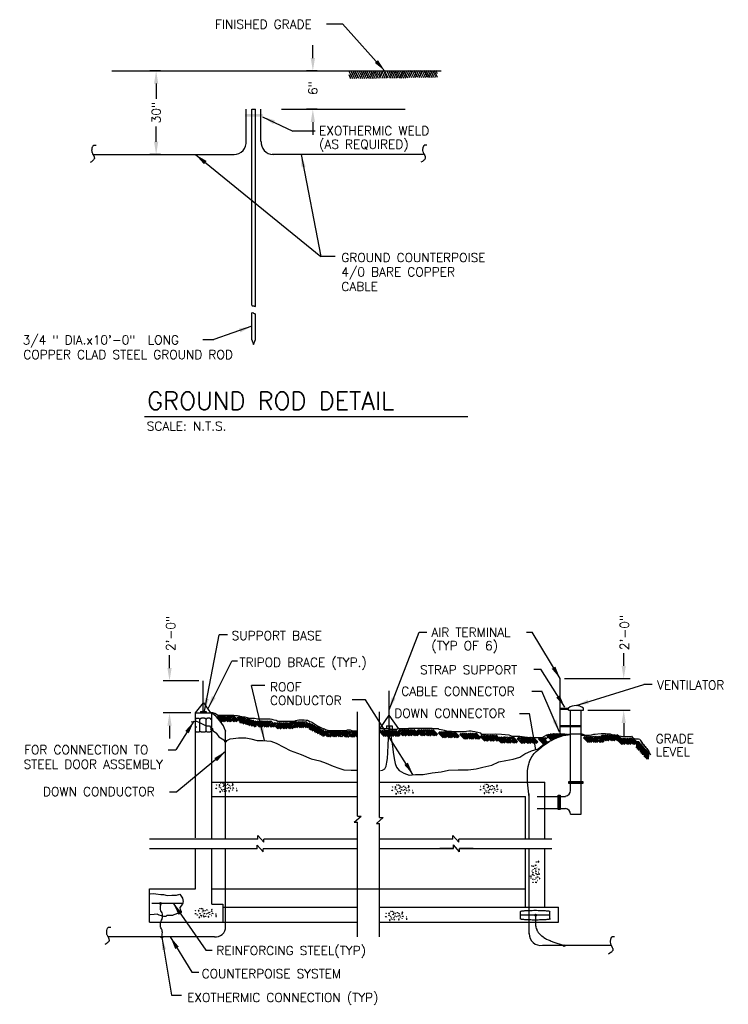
# Model space of a CAD drawing. Extents: x -3.6 to 31.4, y 2 to 25.9.
# Tile 2 of 4: x -2.8 to 7.2, y 10.9 to 24.7. Entities that reach past the tile are written whole.
import ezdxf
from ezdxf.enums import TextEntityAlignment as Align

# ---------------------------------------------------------------- set-up
doc = ezdxf.new("R2010")
doc.units = 0
doc.header["$MEASUREMENT"] = 0
doc.header["$PDSIZE"] = 1
doc.layers.get('Defpoints').update_dxf_attribs({"linetype": 'CONTINUOUS'})
for name, color, linetype in [('1', 7, 'CONTINUOUS'), ('2', 7, 'CONTINUOUS'), ('COM-DIMS', 2, 'CONTINUOUS'), ('COM-HATCH', 2, 'CONTINUOUS'), ('TITLE', 2, 'CONTINUOUS')]:
    doc.layers.add(name, color=color, linetype=linetype)
doc.styles.add('SIMPLEX', font='SIMPLEX.shx')
doc.styles.get("Standard").update_dxf_attribs({"font": 'simplex.shx'})
doc.dimstyles.new('DIM', dxfattribs={"dimtxt": 0.125, "dimasz": 0.18, "dimexe": 0.09, "dimexo": 0.0625, "dimgap": 0.05, "dimtad": 0, "dimdec": 0, "dimzin": 0, "dimdsep": 46, "dimlunit": 4, "dimtxsty": 'SIMPLEX', "dimcen": 0.09, "dimadec": 0, "dimazin": 0, "dimtfac": 1, "dimtdec": 0, "dimtofl": 0, "dimtmove": 2, "dimatfit": 3, "dimfxl": 0, "dimfrac": 1, "dimtolj": 1, "dimtzin": 1, "dimarcsym": 0})

# ---------------------------------------------------------------- blocks, each defined once
blk = doc.blocks.new('REBAR')
at = {"layer": '1', "color": 7, "linetype": 'Continuous'}
for radius in [0.000498, 0.000415, 0.000346, 0.000288, 0.00024, 0.0002, 0.000167, 0.000139]:
    blk.add_circle((0.0001, 0.00014), radius, dxfattribs=at)
blk = doc.blocks.new('EARTH')
at = {"layer": '1', "color": 7, "linetype": 'Continuous'}
for p, q in [((-0.0765, -0.0118), (-0.0647, 0)), ((-0.071, -0.0174), (-0.0536, 0)), ((-0.0323, -0.0119), (-0.0442, 0)), ((-0.0268, -0.0063), (-0.0331, 0)), ((-0.0323, -0.0119), (-0.0205, 0)), ((-0.0323, -0.0119), (-0.0205, 0)), ((-0.0268, -0.0174), (-0.0094, 0)), ((-0.0213, -0.0008), (-0.0221, 0)), ((0.0119, -0.0119), (0, 0)), ((0.0174, -0.0063), (0.011, 0)), ((0.0119, -0.0119), (0.0237, 0)), ((0.0119, -0.0119), (0.0237, 0)), ((0.0174, -0.0174), (0.0348, 0)), ((0.0229, -0.0008), (0.0221, 0)), ((0.0561, -0.0119), (0.0442, 0)), ((-0.0544, -0.0339), (-0.0765, -0.0118)), ((-0.0655, -0.0229), (-0.0434, -0.0008)), ((-0.06, -0.0284), (-0.0379, -0.0063)), ((-0.0544, -0.0339), (-0.0323, -0.0118)), ((-0.0417, -0.0467), (-0.0544, -0.0339)), ((-0.0306, -0.0467), (-0.0489, -0.0284)), ((-0.0213, -0.045), (-0.0434, -0.0229)), ((-0.0158, -0.0395), (-0.0379, -0.0174)), ((-0.0102, -0.0339), (-0.0323, -0.0118)), ((-0.023, -0.0467), (-0.0102, -0.0339)), ((-0.0213, -0.0229), (0.0008, -0.0008)), ((-0.0158, -0.0284), (0.0063, -0.0063)), ((-0.0102, -0.0339), (0.0119, -0.0119)), ((0.0025, -0.0467), (-0.0102, -0.0339)), ((0.0136, -0.0467), (-0.0047, -0.0284)), ((0.0229, -0.045), (0.0008, -0.0229)), ((0.0284, -0.0395), (0.0063, -0.0174)), ((0.0467, -0.0467), (0.0119, -0.0119)), ((0.0212, -0.0467), (0.034, -0.034)), ((0.0229, -0.0229), (0.045, -0.0008)), ((0.0284, -0.0284), (0.0505, -0.0063)), ((0.0339, -0.0339), (0.056, -0.0119)), ((0.0578, -0.0467), (0.0395, -0.0284)), ((0.0671, -0.045), (0.045, -0.0229)), ((0.0726, -0.0395), (0.0505, -0.0174)), ((0.0781, -0.034), (0.056, -0.0119)), ((0.0654, -0.0467), (0.0781, -0.034))]:
    blk.add_line(p, q, dxfattribs=at)
blk = doc.blocks.new('CONC')
at = {"layer": '2', "color": 7, "linetype": 'Continuous'}
blk.add_line((-0.0007, 0.00176), (-0.00046, 0.00197), dxfattribs=at)
for points in [[(-0.00516, 0.00165), (-0.00536, 0.00123), (-0.00494, 0.00119), (-0.00526, 0.00165)], [(-0.00344, 0.00228), (-0.00365, 0.00264), (-0.00319, 0.00264), (-0.00344, 0.00221)], [(-0.00256, 0.00169), (-0.00277, 0.00127), (-0.00234, 0.00123), (-0.00267, 0.00169)], [(-0.00046, 0.002), (-0.00039, 0.00169), (-0.0007, 0.00169)], [(0.00067, 0.00032), (0.00088, 0.0004), (0.00098, 0.00018), (0.00067, 0.00028)], [(0.00231, 0.00221), (0.0021, 0.00179), (0.00253, 0.00175), (0.00221, 0.00221)], [(-0.00691, -0.00067), (-0.00711, -0.00031), (-0.00666, -0.00031), (-0.00691, -0.00074)], [(-0.00474, -0.00214), (-0.00495, -0.00255), (-0.00452, -0.00259), (-0.00484, -0.00214)], [(-0.00403, -0.00129), (-0.00382, -0.00116), (-0.00365, -0.00129), (-0.00414, -0.00136)], [(-0.00267, -0.00129), (-0.00246, -0.00094), (-0.00234, -0.00119), (-0.00267, -0.00129)], [(-0.00228, -0.00234), (-0.00249, -0.00199), (-0.00203, -0.00199), (-0.00228, -0.00242)], [(-0.00204, -0.0004), (-0.00183, -0.00004), (-0.00172, -0.00029), (-0.00204, -0.0004)], [(-0.00018, -0.00021), (-0.00003, -0.00003), (0.00015, -0.00021), (-0.00014, -0.00024)], [(0.00039, -0.00178), (0.00018, -0.0022), (0.0006, -0.00224), (0.00028, -0.00178)], [(0.00266, -0.00049), (0.00245, -0.00014), (0.00291, -0.00014), (0.00266, -0.00056)], [(0.0047, -0.00147), (0.00449, -0.00189), (0.00492, -0.00193), (0.00459, -0.00147)]]:
    blk.add_lwpolyline(points, dxfattribs=at)
for centre in [(-0.00687, 0.00134), (-0.00522, 0.00029), (-0.00445, 0.00245), (-0.00298, 0.00063), (-0.00267, 0.00217), (-0.00151, 0.00127), (0.00042, 0.00122), (0.00214, 0.00098), (-0.00585, -0.00112), (-0.00442, -0.00035), (-0.00344, -0.00196), (-0.00119, -0.00186), (-0.00087, -0.00042), (0.00113, -0.00066), (0.00218, -0.0014), (0.00456, -0.00059)]:
    blk.add_circle(centre, 0.0000677, dxfattribs=at)
blk = doc.blocks.new('LNBRK')
at = {"layer": '1', "color": 7, "linetype": 'Continuous'}
for p, q in [((-0.012, 0.041), (-0.012, 0.195)), ((-0.048, -0.027), (0.029, 0.041)), ((-0.012, 0.041), (0.029, 0.041)), ((-0.048, -0.027), (-0.012, -0.027)), ((-0.012, -0.181), (-0.012, -0.027))]:
    blk.add_line(p, q, dxfattribs=at)
blk = doc.blocks.new('GRADE1')
at = {"layer": '1', "color": 7, "linetype": 'Continuous'}
for p, q in [((0.092, 0.03), (-0.014, 0.259)), ((0.152, 0.159), (0.001, 0.484)), ((0.079, 0), (0.303, 0.484)), ((0.217, 0.299), (0.133, 0.484)), ((0.223, 0), (0.438, 0.461)), ((0.361, 0), (0.507, 0.314)), ((0.653, 0), (0.427, 0.484)), ((0.498, 0), (0.574, 0.167)), ((0.785, 0.014), (0.567, 0.484)), ((0.854, 0.164), (0.707, 0.484)), ((0.779, 0), (1.003, 0.484)), ((0.917, 0.305), (0.836, 0.484)), ((0.912, 0), (1.126, 0.46)), ((1.05, 0), (1.195, 0.314)), ((1.342, 0), (1.115, 0.484)), ((1.192, 0), (1.265, 0.162)), ((1.452, 0.015), (1.234, 0.484)), ((1.516, 0.155), (1.365, 0.484)), ((1.444, 0), (1.668, 0.485)), ((1.584, 0.3), (1.5, 0.484)), ((1.564, 0), (1.781, 0.469)), ((1.696, 0), (1.847, 0.329)), ((2, 0), (1.776, 0.484)), ((1.824, 0), (1.911, 0.191)), ((2, 0.259), (1.896, 0.484))]:
    blk.add_line(p, q, dxfattribs=at)
blk = doc.blocks.new('*D30')
at = {"layer": 'COM-DIMS', "color": 0, "lineweight": -2}
for p, q in [((-0.784, 23.991), (-0.933, 23.991)), ((-0.843, 23.811), (-0.843, 23.596)), ((-0.843, 22.995), (-0.843, 23.21)), ((-0.784, 22.815), (-0.933, 22.815))]:
    blk.add_line(p, q, dxfattribs=at)
at = {"layer": 'COM-DIMS', "color": 0}
for points in [[(-0.873, 23.811), (-0.813, 23.811), (-0.843, 23.991)], [(-0.873, 22.995), (-0.813, 22.995), (-0.843, 22.815)]]:
    blk.add_solid(points, dxfattribs=at)
at = {"layer": 'Defpoints', "color": 0}
for p in [(-0.843, 23.991), (-0.722, 23.991, 0.01), (-0.722, 22.815, 0.01)]:
    blk.add_point(p, dxfattribs=at)
at = {"layer": 'COM-DIMS', "color": 0, "insert": (-0.843, 23.403), "char_height": 0.125, "attachment_point": 5, "rotation": 90, "style": 'SIMPLEX'}
blk.add_mtext('\\A1;30"', dxfattribs=at)
blk = doc.blocks.new('*D31')
at = {"layer": 'COM-DIMS', "color": 0, "lineweight": -2}
for p, q in [((1.36, 24.171), (1.36, 24.351)), ((1.419, 23.991), (1.27, 23.991)), ((1.419, 23.451), (1.27, 23.451)), ((1.36, 23.271), (1.36, 23.091))]:
    blk.add_line(p, q, dxfattribs=at)
at = {"layer": 'COM-DIMS', "color": 0}
for points in [[(1.33, 24.171), (1.39, 24.171), (1.36, 23.991)], [(1.33, 23.271), (1.39, 23.271), (1.36, 23.451)]]:
    blk.add_solid(points, dxfattribs=at)
at = {"layer": 'Defpoints', "color": 0}
for p in [(1.36, 23.991), (1.482, 23.991, 0.01), (1.482, 23.451, 0.01)]:
    blk.add_point(p, dxfattribs=at)
at = {"layer": 'COM-DIMS', "color": 0, "insert": (1.36, 23.748), "char_height": 0.125, "attachment_point": 5, "rotation": 90, "style": 'SIMPLEX'}
blk.add_mtext('\\A1;6"', dxfattribs=at)
blk = doc.blocks.new('*D32')
at = {"layer": 'COM-DIMS', "color": 0, "lineweight": -2}
for p, q in [((-0.655, 15.6), (-0.655, 15.78)), ((-0.242, 15.42), (-0.745, 15.42)), ((-0.355, 14.97), (-0.745, 14.97)), ((-0.655, 14.79), (-0.655, 14.61))]:
    blk.add_line(p, q, dxfattribs=at)
at = {"layer": 'COM-DIMS', "color": 0}
for points in [[(-0.685, 15.6), (-0.625, 15.6), (-0.655, 15.42)], [(-0.685, 14.79), (-0.625, 14.79), (-0.655, 14.97)]]:
    blk.add_solid(points, dxfattribs=at)
at = {"layer": 'Defpoints', "color": 0}
for p in [(-0.655, 15.42), (-0.18, 15.42, 0.01), (-0.292, 14.97, 0.01)]:
    blk.add_point(p, dxfattribs=at)
at = {"layer": 'COM-DIMS', "color": 0, "insert": (-0.639, 16.086), "char_height": 0.125, "attachment_point": 5, "rotation": 90, "style": 'SIMPLEX'}
blk.add_mtext('\\A1;2\'-0"', dxfattribs=at)
blk = doc.blocks.new('*D33')
at = {"layer": 'COM-DIMS', "color": 0, "lineweight": -2}
for p, q in [((5.731, 15.631), (5.731, 15.811)), ((4.9, 15.451), (5.821, 15.451)), ((5.227, 15.007), (5.821, 15.007)), ((5.731, 14.827), (5.731, 14.647))]:
    blk.add_line(p, q, dxfattribs=at)
at = {"layer": 'COM-DIMS', "color": 0}
for points in [[(5.701, 15.631), (5.761, 15.631), (5.731, 15.451)], [(5.701, 14.827), (5.761, 14.827), (5.731, 15.007)]]:
    blk.add_solid(points, dxfattribs=at)
at = {"layer": 'Defpoints', "color": 0}
for p in [(4.838, 15.451, 0.01), (5.731, 15.451), (5.164, 15.007, 0.01)]:
    blk.add_point(p, dxfattribs=at)
at = {"layer": 'COM-DIMS', "color": 0, "insert": (5.741, 16.098), "char_height": 0.125, "attachment_point": 5, "rotation": 90, "style": 'SIMPLEX'}
blk.add_mtext('\\A1;2\'-0"', dxfattribs=at)

msp = doc.modelspace()

# ---------------------------------------------------------------- linework, layer by layer
at = {"layer": '1', "color": 7, "linetype": 'Continuous'}
for p, q in [((-1.464, 23.991, 0.01), (3.163, 23.991, 0.01)), ((0.423, 23, 0.01), (0.423, 23.451, 0.01)), ((0.501, 23.451, 0.01), (0.553, 23.451, 0.01)), ((0.501, 20.697, 0.01), (0.501, 23.451, 0.01)), ((0.553, 20.68, 0.01), (0.553, 23.451, 0.01)), ((0.631, 22.998, 0.01), (0.631, 23.451, 0.01)), ((0.921, 23.451, 0.01), (2.657, 23.451, 0.01)), ((-1.732, 22.815, 0.01), (0.251, 22.815, 0.01)), ((2.911, 22.815, 0.01), (0.788, 22.815, 0.01)), ((0.501, 20.213, 0.01), (0.501, 20.591, 0.01)), ((0.553, 20.215, 0.01), (0.553, 20.573, 0.01)), ((0.501, 20.213, 0.01), (0.525, 20.144, 0.01)), ((0.525, 20.144, 0.01), (0.553, 20.215, 0.01)), ((-0.18, 14.993, 0.01), (-0.18, 15.42, 0.01)), ((4.838, 14.685, 0.01), (4.838, 15.451, 0.01)), ((2.435, 14.789, 0.01), (2.435, 15.28, 0.01)), ((-0.292, 14.97, 0.01), (-0.179, 15.112, 0.01)), ((-0.179, 15.112, 0.01), (-0.077, 14.972, 0.01)), ((-0.292, 13.214, 0.01), (-0.292, 14.97, 0.01)), ((-0.292, 14.97, 0.01), (-0.062, 14.97, 0.01)), ((-0.218, 14.989, 0.01), (-0.218, 14.97, 0.01)), ((-0.218, 14.989, 0.01), (-0.14, 14.989, 0.01)), ((-0.14, 14.989, 0.01), (-0.14, 14.97, 0.01)), ((-0.062, 13.195, 0.01), (-0.062, 14.97, 0.01)), ((1.988, 13.522, 0.01), (1.988, 14.987, 0.01)), ((2.299, 13.503, 0.01), (2.299, 14.987, 0.01)), ((4.839, 15.036, 0.01), (4.955, 15.036, 0.01)), ((4.839, 15.022, 0.01), (4.955, 15.022, 0.01)), ((4.955, 15.007, 0.01), (4.955, 15.039, 0.01)), ((4.955, 15.007, 0.01), (5.164, 15.007, 0.01)), ((4.983, 13.873, 0.01), (4.983, 15.006, 0.01)), ((5.132, 13.545, 0.01), (5.132, 15.006, 0.01)), ((5.164, 15.007, 0.01), (5.164, 15.037, 0.01)), ((-0.228, 14.716, 0.01), (-0.228, 14.88, 0.01)), ((-0.14, 14.716, 0.01), (-0.14, 14.88, 0.01)), ((2.3, 14.745, 0.01), (2.435, 14.937, 0.01)), ((2.568, 14.744, 0.01), (2.435, 14.937, 0.01)), ((-0.295, 14.772, 0.01), (-0.27, 14.772, 0.01)), ((0.133, 13.201, 0.01), (0.133, 14.719, 0.01)), ((2.397, 14.789, 0.023), (2.397, 14.748, 0.023)), ((2.397, 14.789, 0.023), (2.477, 14.789, 0.023)), ((2.477, 14.789, 0.023), (2.477, 14.743, 0.023)), ((4.839, 14.795, 0.01), (5.133, 14.795, 0.01)), ((4.839, 14.781, 0.01), (5.133, 14.781, 0.01)), ((-0.062, 13.998, 0.01), (1.979, 13.998, 0.01)), ((2.306, 13.998, 0.01), (4.623, 13.998, 0.01)), ((4.403, 13.786, 0.01), (4.377, 13.998, 0.01)), ((4.623, 13.198, 0.01), (4.623, 13.998, 0.01)), ((5.158, 13.992, 0.01), (4.959, 13.992, 0.01)), ((-0.062, 13.797, 0.01), (1.986, 13.797, 0.01)), ((2.304, 13.797, 0.01), (4.35, 13.797, 0.01)), ((4.35, 13.198, 0.01), (4.35, 13.797, 0.01)), ((4.402, 13.198, 0.01), (4.402, 13.833, 0.01)), ((4.513, 13.797, 0.01), (4.911, 13.797, 0.01)), ((4.822, 13.614, 0.01), (4.822, 13.812, 0.01)), ((4.513, 13.628, 0.01), (4.913, 13.628, 0.01)), ((1.988, 11.822, 0.01), (1.988, 13.436, 0.01)), ((4.983, 13.545, 0.01), (5.132, 13.545, 0.01)), ((2.299, 11.822, 0.01), (2.299, 13.418, 0.01)), ((-0.935, 13.199, 0.01), (0.586, 13.199, 0.01)), ((0.669, 13.199, 0.01), (1.986, 13.199, 0.01)), ((2.297, 13.199, 0.01), (3.327, 13.199, 0.01)), ((3.414, 13.199, 0.01), (4.722, 13.199, 0.01)), ((-0.935, 13.063, 0.01), (0.576, 13.063, 0.01)), ((-0.292, 12.499, 0.01), (-0.292, 13.065, 0.01)), ((-0.062, 12.285, 0.01), (-0.062, 13.058, 0.01)), ((0.133, 11.941, 0.01), (0.133, 13.065, 0.01)), ((0.662, 13.063, 0.01), (1.979, 13.063, 0.01)), ((2.297, 13.063, 0.01), (3.339, 13.063, 0.01)), ((3.423, 13.063, 0.01), (4.722, 13.063, 0.01)), ((4.35, 12.241, 0.01), (4.35, 13.063, 0.01)), ((4.402, 11.862, 0.01), (4.402, 13.063, 0.01)), ((4.623, 12.24, 0.01), (4.623, 13.063, 0.01)), ((-0.935, 12.499, 0.01), (-0.292, 12.499, 0.01)), ((-0.935, 12.032, 0.01), (-0.935, 12.499, 0.01)), ((-0.062, 12.499, 0.01), (4.35, 12.499, 0.01)), ((-0.902, 12.296, 0.01), (-0.483, 12.296, 0.01)), ((-0.062, 12.285, 0.01), (0.093, 12.285, 0.01)), ((0.093, 12.285, 0.01), (0.093, 12.024, 0.01)), ((0.093, 12.24, 0.01), (1.992, 12.24, 0.01)), ((2.297, 12.24, 0.01), (4.813, 12.24, 0.01)), ((4.278, 12.074, 0.01), (4.278, 12.177, 0.01)), ((4.693, 12.074, 0.01), (4.693, 12.178, 0.01)), ((4.813, 12.032, 0.01), (4.813, 12.24, 0.01)), ((4.276, 12.131, 0.01), (4.695, 12.131, 0.01)), ((-0.935, 12.032, 0.01), (1.979, 12.032, 0.01)), ((2.297, 12.032, 0.01), (4.813, 12.032, 0.01)), ((-0.023, 11.823, 0.01), (-1.517, 11.823, 0.01)), ((5.552, 11.702, 0.01), (4.587, 11.702, 0.01))]:
    msp.add_line(p, q, dxfattribs=at)
for points, elevation in [([(-1.688, 22.941), (-1.721, 22.941), (-1.725, 22.94), (-1.728, 22.939), (-1.733, 22.935), (-1.735, 22.932), (-1.739, 22.925), (-1.742, 22.917), (-1.747, 22.902), (-1.748, 22.897), (-1.749, 22.885), (-1.75, 22.873), (-1.749, 22.865), (-1.747, 22.85), (-1.744, 22.842), (-1.737, 22.826), (-1.72, 22.795), (-1.716, 22.784), (-1.714, 22.779), (-1.712, 22.767), (-1.711, 22.761), (-1.713, 22.756), (-1.714, 22.753), (-1.718, 22.748), (-1.725, 22.738), (-1.734, 22.729), (-1.74, 22.724), (-1.753, 22.714), (-1.772, 22.701)], 0.01), ([(2.965, 22.946), (2.932, 22.946), (2.927, 22.945), (2.924, 22.944), (2.919, 22.939), (2.917, 22.936), (2.914, 22.929), (2.911, 22.922), (2.906, 22.907), (2.905, 22.901), (2.903, 22.889), (2.903, 22.878), (2.904, 22.87), (2.906, 22.855), (2.909, 22.847), (2.916, 22.831), (2.933, 22.8), (2.937, 22.789), (2.939, 22.784), (2.941, 22.772), (2.941, 22.766), (2.94, 22.76), (2.939, 22.758), (2.935, 22.752), (2.928, 22.742), (2.919, 22.734), (2.913, 22.728), (2.9, 22.719), (2.88, 22.706)], 0.01), ([(0.501, 20.697), (0.506, 20.69), (0.507, 20.69), (0.507, 20.689), (0.507, 20.689), (0.508, 20.689), (0.509, 20.688), (0.51, 20.688), (0.51, 20.688), (0.511, 20.688), (0.511, 20.688), (0.513, 20.688), (0.514, 20.688), (0.516, 20.688), (0.518, 20.688), (0.52, 20.689), (0.522, 20.689), (0.524, 20.689), (0.525, 20.689), (0.535, 20.688), (0.536, 20.688), (0.536, 20.688), (0.537, 20.687), (0.537, 20.686), (0.538, 20.685), (0.539, 20.685), (0.539, 20.684), (0.539, 20.684), (0.54, 20.684), (0.553, 20.68)], 0.01), ([(0.501, 20.591), (0.514, 20.597), (0.515, 20.597), (0.517, 20.597), (0.523, 20.591), (0.527, 20.586), (0.533, 20.583), (0.542, 20.581), (0.548, 20.579), (0.55, 20.577), (0.552, 20.573)], 0.01), ([(-0.068, 14.974), (-0.049, 14.974), (-0.019, 14.964), (0.005, 14.954), (0.02, 14.944), (0.039, 14.939), (0.059, 14.939), (0.078, 14.939), (0.098, 14.939), (0.118, 14.939), (0.137, 14.939), (0.137, 14.939), (0.157, 14.939), (0.181, 14.939), (0.201, 14.939), (0.22, 14.939), (0.25, 14.939), (0.279, 14.934), (0.299, 14.934), (0.323, 14.93), (0.333, 14.925), (0.362, 14.92), (0.382, 14.915), (0.406, 14.915), (0.436, 14.905), (0.455, 14.9), (0.455, 14.9), (0.475, 14.895), (0.494, 14.895), (0.514, 14.895), (0.538, 14.895), (0.563, 14.89), (0.582, 14.886), (0.592, 14.886), (0.612, 14.886), (0.631, 14.886), (0.651, 14.886), (0.671, 14.886), (0.671, 14.886), (0.69, 14.886), (0.71, 14.886), (0.739, 14.886), (0.759, 14.886), (0.783, 14.881), (0.812, 14.871), (0.842, 14.866), (0.866, 14.856), (0.876, 14.856), (0.896, 14.856), (0.915, 14.856), (0.945, 14.856), (0.969, 14.856), (0.994, 14.856), (1.013, 14.856), (1.033, 14.856), (1.038, 14.856), (1.057, 14.856), (1.082, 14.856), (1.101, 14.856), (1.121, 14.861), (1.14, 14.866), (1.165, 14.871), (1.175, 14.871), (1.199, 14.871), (1.219, 14.871), (1.238, 14.871), (1.268, 14.866), (1.287, 14.866), (1.292, 14.861), (1.317, 14.851), (1.336, 14.846), (1.356, 14.837), (1.37, 14.827), (1.385, 14.817), (1.395, 14.807), (1.424, 14.788), (1.444, 14.778), (1.463, 14.768), (1.483, 14.758), (1.503, 14.753), (1.522, 14.744), (1.537, 14.739), (1.571, 14.729), (1.591, 14.724), (1.61, 14.724), (1.63, 14.724), (1.649, 14.724), (1.669, 14.724), (1.689, 14.724), (1.708, 14.724), (1.728, 14.724), (1.747, 14.724), (1.767, 14.724), (1.786, 14.724), (1.786, 14.724), (1.806, 14.724), (1.83, 14.724), (1.845, 14.734), (1.865, 14.734), (1.884, 14.734), (1.909, 14.724), (1.928, 14.719), (1.948, 14.719), (1.967, 14.719), (1.987, 14.719)], -0.003), ([(-0.349, 14.845), (-0.295, 14.855), (-0.288, 14.855), (-0.276, 14.853), (-0.234, 14.833), (-0.17, 14.803), (-0.134, 14.787), (-0.134, 14.787), (-0.095, 14.789), (-0.078, 14.77), (-0.047, 14.724), (-0.041, 14.718), (0.005, 14.685), (0.007, 14.679), (0.037, 14.633), (0.107, 14.591), (0.134, 14.572)], 0.01), ([(3.729, 14.67), (3.72, 14.685), (3.7, 14.69), (3.68, 14.695), (3.656, 14.699), (3.636, 14.704), (3.607, 14.709), (3.587, 14.714), (3.573, 14.714), (3.553, 14.714), (3.519, 14.709), (3.49, 14.704), (3.47, 14.704), (3.446, 14.704), (3.426, 14.704), (3.406, 14.704), (3.387, 14.704), (3.367, 14.704), (3.348, 14.704), (3.328, 14.704), (3.308, 14.704), (3.308, 14.709), (3.289, 14.709), (3.264, 14.709), (3.245, 14.714), (3.211, 14.724), (3.186, 14.729), (3.162, 14.734), (3.137, 14.739), (3.127, 14.744), (3.098, 14.744), (3.078, 14.744), (3.059, 14.748), (3.039, 14.753), (3.02, 14.753), (3, 14.753), (2.981, 14.753), (2.961, 14.753), (2.941, 14.753), (2.937, 14.753), (2.917, 14.753), (2.892, 14.753), (2.858, 14.753), (2.839, 14.753), (2.809, 14.753), (2.78, 14.753), (2.751, 14.753), (2.726, 14.753), (2.707, 14.753), (2.702, 14.748), (2.677, 14.748), (2.648, 14.748), (2.623, 14.748), (2.604, 14.748), (2.579, 14.748), (2.56, 14.748), (2.555, 14.748), (2.54, 14.739), (2.516, 14.739), (2.491, 14.739), (2.472, 14.739), (2.452, 14.739), (2.452, 14.739), (2.428, 14.744), (2.403, 14.744), (2.383, 14.748), (2.364, 14.748), (2.344, 14.748), (2.325, 14.748), (2.305, 14.744), (2.3, 14.739)], -0.003), ([(3.725, 14.673), (3.79, 14.673), (3.928, 14.676), (4.012, 14.669), (4.116, 14.663), (4.162, 14.643), (4.272, 14.643), (4.408, 14.624), (4.583, 14.624), (4.648, 14.663), (4.759, 14.682), (4.902, 14.676), (4.976, 14.668)], 0.01), ([(4.577, 14.495), (4.679, 14.562), (4.713, 14.583), (4.736, 14.596), (4.783, 14.621), (4.811, 14.634), (4.825, 14.639), (4.847, 14.646), (4.869, 14.652), (4.88, 14.653), (4.985, 14.666)], 0.01), ([(5.133, 14.656), (5.164, 14.655), (5.185, 14.655), (5.226, 14.656), (5.243, 14.658), (5.278, 14.663), (5.31, 14.669), (5.33, 14.672), (5.369, 14.676), (5.415, 14.679), (5.438, 14.68), (5.473, 14.68), (5.507, 14.678), (5.525, 14.676), (5.538, 14.674), (5.566, 14.668), (5.621, 14.656), (5.648, 14.65), (5.667, 14.646), (5.692, 14.641), (5.704, 14.639), (5.723, 14.637), (5.732, 14.637), (5.83, 14.637)], 0.01), ([(4.377, 13.998), (4.377, 14.115), (4.378, 14.145), (4.379, 14.16), (4.382, 14.182), (4.387, 14.216), (4.396, 14.25), (4.401, 14.267), (4.413, 14.299), (4.42, 14.315), (4.431, 14.338), (4.443, 14.358), (4.449, 14.367), (4.458, 14.381), (4.474, 14.401), (4.491, 14.419), (4.501, 14.427), (4.578, 14.495)], 0.01), ([(-0.928, 12.426), (-0.885, 12.434), (-0.846, 12.43), (-0.777, 12.417), (-0.738, 12.417), (-0.686, 12.404), (-0.621, 12.408), (-0.556, 12.408), (-0.509, 12.421), (-0.474, 12.369), (-0.465, 12.322), (-0.47, 12.313), (-0.47, 12.296), (-0.491, 12.261), (-0.509, 12.235), (-0.504, 12.209), (-0.5, 12.205), (-0.5, 12.196), (-0.491, 12.183), (-0.491, 12.17), (-0.504, 12.162), (-0.53, 12.157), (-0.595, 12.131), (-0.613, 12.123), (-0.656, 12.123), (-0.682, 12.123), (-0.695, 12.123), (-0.708, 12.11), (-0.712, 12.11), (-0.734, 12.11), (-0.799, 12.127), (-0.829, 12.14), (-0.872, 12.136), (-0.928, 12.131)], 0.01), ([(-0.763, 11.828), (-0.76, 11.847), (-0.757, 11.867), (-0.753, 11.883), (-0.757, 11.9), (-0.757, 11.9), (-0.757, 11.916), (-0.77, 11.936), (-0.779, 11.952), (-0.783, 11.965), (-0.783, 11.981), (-0.783, 11.998), (-0.783, 12.014), (-0.779, 12.03), (-0.779, 12.03), (-0.77, 12.056), (-0.76, 12.073), (-0.757, 12.079), (-0.753, 12.095), (-0.753, 12.115), (-0.753, 12.128), (-0.753, 12.144), (-0.757, 12.161), (-0.766, 12.174), (-0.776, 12.187), (-0.783, 12.206), (-0.783, 12.21), (-0.783, 12.226), (-0.783, 12.242), (-0.783, 12.259), (-0.779, 12.275), (-0.779, 12.278)], -0.003), ([(4.49, 12.109), (4.49, 12.004), (4.492, 11.983), (4.494, 11.969), (4.496, 11.96), (4.501, 11.942), (4.507, 11.929), (4.511, 11.92), (4.516, 11.908), (4.52, 11.903), (4.53, 11.886), (4.538, 11.876), (4.55, 11.862), (4.556, 11.856), (4.571, 11.842), (4.579, 11.836), (4.597, 11.822), (4.609, 11.814), (4.633, 11.799), (4.645, 11.792), (4.67, 11.78), (4.695, 11.77), (4.713, 11.763), (4.747, 11.751), (4.88, 11.707)], 0.01), ([(-1.481, 11.954), (-1.513, 11.954), (-1.518, 11.953), (-1.521, 11.952), (-1.526, 11.947), (-1.528, 11.944), (-1.532, 11.938), (-1.535, 11.93), (-1.539, 11.915), (-1.54, 11.909), (-1.542, 11.898), (-1.542, 11.886), (-1.542, 11.878), (-1.539, 11.863), (-1.536, 11.855), (-1.529, 11.839), (-1.513, 11.808), (-1.508, 11.797), (-1.507, 11.792), (-1.504, 11.78), (-1.504, 11.774), (-1.505, 11.768), (-1.507, 11.766), (-1.51, 11.76), (-1.518, 11.751), (-1.526, 11.742), (-1.532, 11.737), (-1.545, 11.727), (-1.565, 11.714)], 0.01), ([(5.602, 11.823), (5.57, 11.823), (5.565, 11.822), (5.562, 11.82), (5.557, 11.816), (5.555, 11.813), (5.551, 11.806), (5.548, 11.799), (5.544, 11.784), (5.543, 11.778), (5.541, 11.766), (5.541, 11.754), (5.541, 11.747), (5.544, 11.732), (5.546, 11.724), (5.554, 11.708), (5.57, 11.676), (5.575, 11.666), (5.576, 11.66), (5.579, 11.649), (5.579, 11.643), (5.578, 11.637), (5.576, 11.634), (5.573, 11.629), (5.565, 11.619), (5.557, 11.61), (5.551, 11.605), (5.537, 11.595), (5.518, 11.582)], 0.01)]:
    msp.add_lwpolyline(points, dxfattribs=dict(at, elevation=elevation))
for points in [[(-0.228, 14.878, 0.110512), (-0.228, 14.88, 0.084086), (-0.23, 14.882, 0.057922), (-0.232, 14.885, 0.041031), (-0.236, 14.887, 0.031146), (-0.24, 14.889, 0.025464), (-0.245, 14.89, 0.022342), (-0.25, 14.891, 0.020951), (-0.256, 14.892, 0.020951), (-0.262, 14.892, 0.022342), (-0.267, 14.892, 0.025464), (-0.272, 14.891, 0.031146), (-0.277, 14.89, 0.041031), (-0.28, 14.888, 0.057922), (-0.283, 14.886, 0.084086), (-0.285, 14.884, 0.110512), (-0.286, 14.881, 0.110512)], [(-0.14, 14.878, 0.113191), (-0.14, 14.881, 0.084847), (-0.143, 14.885, 0.057573), (-0.147, 14.888, 0.040391), (-0.153, 14.891, 0.030488), (-0.159, 14.893, 0.024846), (-0.167, 14.894, 0.021761), (-0.175, 14.895, 0.02039), (-0.184, 14.896, 0.02039), (-0.192, 14.895, 0.021761), (-0.201, 14.894, 0.024846), (-0.208, 14.893, 0.030488), (-0.215, 14.891, 0.040391), (-0.221, 14.888, 0.057573), (-0.225, 14.885, 0.084847), (-0.227, 14.881, 0.113191), (-0.228, 14.878, 0.113191)], [(-0.07, 14.874, 0.078601), (-0.071, 14.878, 0.070231), (-0.073, 14.882, 0.058617), (-0.076, 14.886, 0.048146), (-0.08, 14.889, 0.040316), (-0.085, 14.892, 0.035038), (-0.091, 14.895, 0.031843), (-0.097, 14.896, 0.030344), (-0.104, 14.897, 0.030344), (-0.111, 14.897, 0.031843), (-0.117, 14.896, 0.035038), (-0.123, 14.894, 0.040316), (-0.129, 14.892, 0.048146), (-0.133, 14.889, 0.058617), (-0.136, 14.886, 0.070231), (-0.139, 14.882, 0.078601), (-0.14, 14.878, 0.078601)], [(-0.228, 14.712, -0.110512), (-0.228, 14.71, -0.084086), (-0.23, 14.707, -0.057922), (-0.232, 14.705, -0.041031), (-0.236, 14.703, -0.031146), (-0.24, 14.701, -0.025464), (-0.245, 14.7, -0.022342), (-0.25, 14.699, -0.020951), (-0.256, 14.698, -0.020951), (-0.262, 14.698, -0.022342), (-0.267, 14.698, -0.025464), (-0.272, 14.699, -0.031146), (-0.277, 14.7, -0.041031), (-0.28, 14.702, -0.057922), (-0.283, 14.704, -0.084086), (-0.285, 14.706, -0.110512), (-0.286, 14.708, -0.110512)], [(-0.14, 14.716, -0.113191), (-0.14, 14.712, -0.084847), (-0.143, 14.709, -0.057573), (-0.147, 14.706, -0.040391), (-0.153, 14.703, -0.030488), (-0.159, 14.701, -0.024846), (-0.167, 14.699, -0.021761), (-0.175, 14.698, -0.02039), (-0.184, 14.698, -0.02039), (-0.192, 14.698, -0.021761), (-0.201, 14.699, -0.024846), (-0.208, 14.701, -0.030488), (-0.215, 14.703, -0.040391), (-0.221, 14.706, -0.057573), (-0.225, 14.709, -0.084847), (-0.227, 14.712, -0.113191), (-0.228, 14.716, -0.113191)], [(-0.07, 14.72, -0.078601), (-0.071, 14.716, -0.070231), (-0.073, 14.712, -0.058617), (-0.076, 14.708, -0.048146), (-0.08, 14.704, -0.040316), (-0.085, 14.701, -0.035038), (-0.091, 14.699, -0.031843), (-0.097, 14.697, -0.030344), (-0.104, 14.697, -0.030344), (-0.111, 14.697, -0.031843), (-0.117, 14.698, -0.035038), (-0.123, 14.699, -0.040316), (-0.129, 14.702, -0.048146), (-0.133, 14.705, -0.058617), (-0.136, 14.708, -0.070231), (-0.139, 14.712, -0.078601), (-0.14, 14.716, -0.078601)], [(4.695, 12.177, 0.319454), (4.691, 12.18, 0.042242), (4.679, 12.183, 0.015546), (4.659, 12.185, 0.008505), (4.633, 12.187, 0.005706), (4.602, 12.189, 0.004376), (4.566, 12.19, 0.003713), (4.526, 12.191, 0.003432), (4.486, 12.192, 0.003432), (4.445, 12.191, 0.003713), (4.405, 12.19, 0.004376), (4.369, 12.189, 0.005706), (4.338, 12.187, 0.008505), (4.312, 12.185, 0.015546), (4.292, 12.183, 0.042242), (4.28, 12.18, 0.319454), (4.276, 12.177, 0.319454)], [(4.696, 12.075, -0.319503), (4.692, 12.072, -0.04222), (4.68, 12.069, -0.015537), (4.661, 12.067, -0.0085), (4.635, 12.064, -0.005703), (4.603, 12.063, -0.004373), (4.567, 12.061, -0.003711), (4.528, 12.06, -0.00343), (4.487, 12.06, -0.00343), (4.446, 12.06, -0.003711), (4.407, 12.061, -0.004373), (4.371, 12.063, -0.005703), (4.339, 12.064, -0.0085), (4.313, 12.067, -0.015537), (4.294, 12.069, -0.04222), (4.282, 12.072, -0.319503), (4.278, 12.075, -0.319503)]]:
    msp.add_lwpolyline(points, format="xyb", dxfattribs=at)
at = {"layer": '1'}
for points, elevation in [([(2.309, 14.162), (2.34, 14.166), (2.373, 14.186), (2.393, 14.221), (2.402, 14.28), (2.409, 14.329), (2.414, 14.414), (2.419, 14.516), (2.424, 14.615), (2.431, 14.731), (2.435, 14.789), (2.452, 14.688), (2.462, 14.613), (2.478, 14.501), (2.49, 14.416), (2.504, 14.328), (2.516, 14.257), (2.535, 14.207), (2.575, 14.162), (2.637, 14.122), (2.715, 14.097), (2.803, 14.105), (2.913, 14.105), (3.038, 14.127), (3.163, 14.141), (3.265, 14.163), (3.405, 14.171), (3.544, 14.171), (3.654, 14.185), (3.75, 14.207), (3.875, 14.236), (3.977, 14.281), (4.073, 14.303), (4.176, 14.318), (4.271, 14.347), (4.341, 14.396), (4.435, 14.438), (4.528, 14.467), (4.611, 14.535), (4.68, 14.57), (4.802, 14.624), (4.924, 14.668), (4.983, 14.677), (5.065, 14.677), (5.14, 14.677), (5.179, 14.663), (5.223, 14.653)], -0.003), ([(0.134, 14.572), (0.153, 14.582), (0.197, 14.604), (0.241, 14.611), (0.314, 14.619), (0.417, 14.619), (0.49, 14.604), (0.579, 14.582), (0.659, 14.582), (0.769, 14.575), (0.843, 14.545), (0.953, 14.487), (1.041, 14.442), (1.195, 14.384), (1.335, 14.325), (1.459, 14.296), (1.548, 14.266), (1.645, 14.222), (1.724, 14.193), (1.797, 14.171), (1.9, 14.163), (1.983, 14.163)], 0.01)]:
    msp.add_lwpolyline(points, dxfattribs=dict(at, elevation=elevation))
at = {"layer": '1', "color": 7, "linetype": 'Continuous', "elevation": 0.01}
for points in [[(4.959, 13.976), (4.959, 14.008), (5.158, 14.008), (5.158, 13.976)], [(4.807, 13.813), (4.839, 13.813), (4.839, 13.613), (4.807, 13.613)]]:
    msp.add_lwpolyline(points, close=True, dxfattribs=at)
at = {"layer": '1', "color": 7, "linetype": 'Continuous'}
msp.add_polyline3d([(5.83, 14.637, 0.01), (5.841, 14.643, -0.003), (5.85, 14.628, -0.003), (5.865, 14.619, -0.003), (5.88, 14.609, -0.003), (5.899, 14.604, -0.003), (5.919, 14.604, -0.003), (5.939, 14.604, -0.003), (5.958, 14.599, -0.003), (5.968, 14.584, -0.003), (5.978, 14.57, -0.003), (5.987, 14.555, -0.003), (5.997, 14.54, -0.003), (6.007, 14.526, -0.003), (6.017, 14.511, -0.003), (6.032, 14.496, -0.003), (6.041, 14.482, -0.003), (6.056, 14.472, -0.003), (6.066, 14.457, -0.003), (6.076, 14.442, -0.003), (6.085, 14.428, -0.003), (6.09, 14.408, -0.003), (6.1, 14.394, -0.003), (6.11, 14.379, -0.003), (6.11, 14.379, -0.003)], dxfattribs=at)
for centre, radius, start, end in [((0.248, 22.99, 0.01), 0.175, 271.7936, 4.2181), ((0.807, 22.99, 0.01), 0.175, 176.7117, 268.2064), ((-0.362, 14.536, 0.01), 0.527, 19.2494, 55.3903), ((5.059, 14.897, 0.01), 0.175, 52.9668, 126.2423), ((4.895, 13.884, 0.01), 0.0874, 282.1972, 357.3383), ((4.895, 13.541, 0.01), 0.0874, 2.6617, 77.8028), ((-0.005, 11.962, 0.01), 0.139, 262.1349, 0.7536), ((4.563, 11.864, 0.01), 0.161, 177.969, 279.0692)]:
    msp.add_arc(centre, radius, start, end, dxfattribs=at)
msp.add_solid([(0.405, 23.382, 0.01), (0.653, 23.382, 0.01), (0.405, 23.345, 0.01), (0.653, 23.345, 0.01)], dxfattribs=at)
at = {"layer": 'COM-DIMS'}
for p, q in [((1.551, 24.651, 0.01), (1.776, 24.651, 0.01)), ((1.394, 23.144, -0.003), (1.08, 23.144, -0.003)), ((1.674, 21.384, 0.01), (1.471, 21.384, 0.01)), ((-0.186, 20.215, 0.01), (-0.03, 20.215, 0.01)), ((0.16, 16.067, 0.01), (0.041, 16.067, 0.01)), ((2.854, 16.103, -0.003), (2.964, 16.103, -0.003)), ((4.362, 16.103, 0.01), (4.443, 16.103, 0.01)), ((0.302, 15.699, 0.01), (0.221, 15.699, 0.01)), ((4.467, 15.583, 0.01), (4.566, 15.583, 0.01)), ((6.129, 15.371, 0.01), (6.016, 15.371, 0.01)), ((0.683, 15.355, 0.01), (0.496, 15.355, 0.01)), ((4.438, 15.273, -0.003), (4.581, 15.273, -0.003)), ((2.1, 15.154, 0.01), (1.914, 15.154, 0.01)), ((4.265, 14.962, -0.003), (4.408, 14.962, -0.003)), ((-0.676, 14.449, 0.01), (-0.568, 14.449, 0.01)), ((-0.655, 13.86, 0.01), (-0.552, 13.86, 0.01)), ((-0.145, 11.638, 0.01), (-0.054, 11.638, 0.01)), ((-0.341, 11.326, 0.01), (-0.242, 11.326, 0.01)), ((-0.627, 11.004, 0.01), (-0.489, 11.004, 0.01))]:
    msp.add_line(p, q, dxfattribs=at)
at = {"layer": 'COM-HATCH', "linetype": 'Continuous'}
for p, q in [((1.754, 14.692, -0.003), (1.776, 14.714, -0.003)), ((1.796, 14.651, -0.003), (1.754, 14.692, -0.003)), ((1.764, 14.682, -0.003), (1.797, 14.714, -0.003)), ((1.775, 14.671, -0.003), (1.816, 14.713, -0.003)), ((1.785, 14.661, -0.003), (1.827, 14.702, -0.003)), ((1.796, 14.651, -0.003), (1.837, 14.692, -0.003)), ((1.837, 14.692, -0.003), (1.815, 14.714, -0.003)), ((1.858, 14.63, -0.003), (1.816, 14.671, -0.003)), ((1.868, 14.64, -0.003), (1.827, 14.682, -0.003)), ((1.847, 14.702, -0.003), (1.835, 14.714, -0.003)), ((1.837, 14.692, -0.003), (1.859, 14.714, -0.003)), ((1.837, 14.692, -0.003), (1.859, 14.714, -0.003)), ((1.878, 14.651, -0.003), (1.837, 14.692, -0.003)), ((1.847, 14.682, -0.003), (1.88, 14.714, -0.003)), ((1.858, 14.713, -0.003), (1.856, 14.714, -0.003)), ((1.858, 14.671, -0.003), (1.899, 14.713, -0.003)), ((1.868, 14.661, -0.003), (1.909, 14.702, -0.003)), ((1.878, 14.651, -0.003), (1.92, 14.692, -0.003)), ((1.92, 14.692, -0.003), (1.898, 14.714, -0.003)), ((1.941, 14.63, -0.003), (1.899, 14.671, -0.003)), ((1.951, 14.64, -0.003), (1.909, 14.682, -0.003)), ((1.93, 14.702, -0.003), (1.918, 14.714, -0.003)), ((1.92, 14.692, -0.003), (1.942, 14.714, -0.003)), ((1.92, 14.692, -0.003), (1.942, 14.714, -0.003)), ((1.985, 14.627, -0.003), (1.92, 14.692, -0.003)), ((1.93, 14.682, -0.003), (1.963, 14.714, -0.003)), ((1.941, 14.713, -0.003), (1.939, 14.714, -0.003)), ((1.941, 14.671, -0.003), (1.982, 14.713, -0.003)), ((1.951, 14.661, -0.003), (1.989, 14.699, -0.003)), ((1.961, 14.651, -0.003), (1.982, 14.671, -0.003)), ((1.987, 14.707, -0.003), (1.98, 14.714, -0.003)), ((4.653, 14.645, -0.003), (4.676, 14.669, -0.003)), ((4.663, 14.635, -0.003), (4.704, 14.676, -0.003)), ((4.673, 14.624, -0.003), (4.715, 14.666, -0.003)), ((4.725, 14.655, -0.003), (4.703, 14.678, -0.003)), ((4.736, 14.666, -0.003), (4.724, 14.678, -0.003)), ((4.725, 14.655, -0.003), (4.747, 14.678, -0.003)), ((4.725, 14.655, -0.003), (4.747, 14.678, -0.003)), ((4.736, 14.645, -0.003), (4.768, 14.678, -0.003)), ((4.746, 14.676, -0.003), (4.744, 14.678, -0.003)), ((4.745, 14.635, -0.003), (4.786, 14.677, -0.003)), ((4.793, 14.628, -0.003), (4.752, 14.669, -0.003)), ((4.754, 14.627, -0.003), (4.807, 14.679, -0.003)), ((4.763, 14.616, -0.003), (4.814, 14.668, -0.003)), ((4.808, 14.634, -0.003), (4.766, 14.676, -0.003)), ((4.818, 14.641, -0.003), (4.776, 14.682, -0.003)), ((4.839, 14.643, -0.003), (4.804, 14.677, -0.003)), ((4.811, 14.648, -0.003), (4.834, 14.671, -0.003)), ((4.823, 14.64, -0.003), (4.851, 14.668, -0.003)), ((4.853, 14.651, -0.003), (4.824, 14.68, -0.003)), ((4.867, 14.656, -0.003), (4.844, 14.678, -0.003)), ((4.85, 14.649, -0.003), (4.874, 14.672, -0.003)), ((4.882, 14.659, -0.003), (4.864, 14.677, -0.003)), ((4.87, 14.652, -0.003), (4.893, 14.676, -0.003)), ((4.896, 14.663, -0.003), (4.883, 14.675, -0.003)), ((4.898, 14.66, -0.003), (4.911, 14.673, -0.003)), ((1.82, 14.627, -0.003), (1.796, 14.651, -0.003)), ((1.84, 14.627, -0.003), (1.806, 14.661, -0.003)), ((1.854, 14.627, -0.003), (1.878, 14.651, -0.003)), ((1.902, 14.627, -0.003), (1.878, 14.651, -0.003)), ((1.923, 14.627, -0.003), (1.889, 14.661, -0.003)), ((1.937, 14.627, -0.003), (1.961, 14.651, -0.003)), ((1.989, 14.643, -0.003), (1.972, 14.661, -0.003)), ((4.534, 14.603, -0.003), (4.556, 14.625, -0.003)), ((4.576, 14.561, -0.003), (4.534, 14.603, -0.003)), ((4.544, 14.592, -0.003), (4.577, 14.625, -0.003)), ((4.555, 14.582, -0.003), (4.596, 14.624, -0.003)), ((4.565, 14.572, -0.003), (4.607, 14.613, -0.003)), ((4.576, 14.561, -0.003), (4.617, 14.603, -0.003)), ((4.6, 14.537, -0.003), (4.576, 14.561, -0.003)), ((4.62, 14.537, -0.003), (4.586, 14.572, -0.003)), ((4.617, 14.603, -0.003), (4.595, 14.625, -0.003)), ((4.638, 14.541, -0.003), (4.596, 14.582, -0.003)), ((4.648, 14.551, -0.003), (4.607, 14.592, -0.003)), ((4.627, 14.613, -0.003), (4.615, 14.625, -0.003)), ((4.617, 14.603, -0.003), (4.639, 14.625, -0.003)), ((4.617, 14.603, -0.003), (4.639, 14.625, -0.003)), ((4.658, 14.561, -0.003), (4.617, 14.603, -0.003)), ((4.627, 14.592, -0.003), (4.66, 14.625, -0.003)), ((4.634, 14.537, -0.003), (4.658, 14.561, -0.003)), ((4.638, 14.624, -0.003), (4.636, 14.625, -0.003)), ((4.684, 14.614, -0.003), (4.642, 14.655, -0.003)), ((4.684, 14.614, -0.003), (4.725, 14.655, -0.003)), ((4.708, 14.59, -0.003), (4.684, 14.614, -0.003)), ((4.724, 14.594, -0.003), (4.694, 14.624, -0.003)), ((4.739, 14.6, -0.003), (4.704, 14.635, -0.003)), ((4.754, 14.606, -0.003), (4.715, 14.645, -0.003)), ((4.767, 14.614, -0.003), (4.725, 14.655, -0.003))]:
    msp.add_line(p, q, dxfattribs=at)
at = {"layer": 'TITLE'}
msp.add_line((-1.007, 19.136, 0.01), (3.541, 19.136, 0.01), dxfattribs=at)

# ---------------------------------------------------------------- block references
at = {"layer": '1', "color": 7, "linetype": 'Continuous', "zscale": 2.5, "rotation": 90}
for name, p, xscale, yscale in [('REBAR', (-0.057, 14.739, 0.01), 25, 25), ('REBAR', (0.137, 14.57, 0.01), 25, 25), ('LNBRK', (0.637, 13.213, 0.01), 1.25, 1.25), ('LNBRK', (3.38, 13.213, 0.01), 1.25, 1.25), ('LNBRK', (0.628, 13.077, 0.01), 1.25, 1.25), ('LNBRK', (3.39, 13.079, 0.01), 1.25, 1.25), ('REBAR', (-0.777, 12.291, 0.01), 25, 25), ('REBAR', (4.496, 12.126, 0.01), 25, 25), ('REBAR', (-0.76, 11.818, 0.01), 25, 25), ('REBAR', (4.897, 11.697, 0.01), 25, 25)]:
    msp.add_blockref(name, p, dxfattribs=dict(at, xscale=xscale, yscale=yscale))
at = {"layer": '1', "color": 7, "linetype": 'Continuous', "xscale": 1.25, "yscale": 1.25, "zscale": 2.5}
for p in [(2.003, 13.469, 0.01), (2.314, 13.45, 0.01)]:
    msp.add_blockref('LNBRK', p, dxfattribs=at)
at = {"layer": 'COM-HATCH', "linetype": 'Continuous'}
for name, p, xscale, yscale, zscale in [('GRADE1', (1.872, 23.883, 0.01), 0.2047981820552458, 0.2047981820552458, 2.5), ('GRADE1', (2.287, 23.889, 0.01), 0.2047981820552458, 0.2047981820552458, 2.5), ('GRADE1', (2.702, 23.895, 0.01), 0.2047981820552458, 0.2047981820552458, 2.5), ('EARTH', (0.161, 14.932, -0.003), 1.875, 1.875, 1.875), ('EARTH', (0.686, 14.859, -0.003), 1.875, 1.875, 1.875), ('EARTH', (0.946, 14.834, -0.003), 1.875, 1.875, 1.875), ('EARTH', (1.179, 14.849, -0.003), 1.875, 1.875, 1.875), ('EARTH', (1.644, 14.72, -0.003), 1.875, 1.875, 1.875), ('EARTH', (2.443, 14.726, -0.003), 1.875, 1.875, 1.875), ('EARTH', (2.703, 14.736, -0.003), 1.875, 1.875, 1.875), ('EARTH', (2.967, 14.736, -0.003), 1.875, 1.875, 1.875), ('EARTH', (3.27, 14.707, -0.003), 1.875, 1.875, 1.875), ('EARTH', (3.569, 14.687, -0.003), 1.875, 1.875, 1.875), ('EARTH', (3.858, 14.658, -0.003), 1.875, 1.875, 1.875), ('EARTH', (4.093, 14.633, -0.003), 1.875, 1.875, 1.875), ('EARTH', (4.376, 14.628, -0.003), 1.875, 1.875, 1.875), ('EARTH', (5.311, 14.643, -0.003), 1.875, 1.875, 1.875), ('EARTH', (5.556, 14.663, -0.003), 1.875, 1.875, 1.875), ('EARTH', (5.781, 14.614, -0.003), 1.875, 1.875, 1.875), ('CONC', (0.175, 13.922, 0.01), 25, 25, 2.5), ('CONC', (2.65, 13.894, 0.01), 25, 25, 2.5), ('CONC', (3.892, 13.903, 0.01), 25, 25, 2.5), ('CONC', (-0.117, 12.158, 0.01), 25, 25, 2.5), ('CONC', (2.561, 12.119, 0.01), 25, 25, 2.5)]:
    msp.add_blockref(name, p, dxfattribs=dict(at, xscale=xscale, yscale=yscale, zscale=zscale))
for name, p, xscale, yscale, zscale, rotation in [('EARTH', (0.444, 14.89, -0.003), 1.875000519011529, 1.87500051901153, 1.875, 344.9999689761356), ('EARTH', (1.429, 14.775, -0.003), 1.875001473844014, 1.875001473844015, 1.875, 332.9999885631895), ('EARTH', (6.03, 14.478, -0.003), 1.874997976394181, 1.874997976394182, 1.875, 312.0000103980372), ('CONC', (4.488, 12.762, 0.01), 25, 25, 2.5, 90)]:
    msp.add_blockref(name, p, dxfattribs=dict(at, xscale=xscale, yscale=yscale, zscale=zscale, rotation=rotation))

# ---------------------------------------------------------------- texts
at = {"layer": 'COM-DIMS'}
for s, p in [('FINISHED GRADE', (-0.016, 24.707, 0.01)), ('SUPPORT BASE', (0.217, 16.119, 0.01)), ('AIR TERMINAL', (3.026, 16.164, 0.01)), ('(TYP OF 6)', (3.026, 15.977, 0.01)), ('TRIPOD BRACE (TYP.)', (0.329, 15.743, 0.01)), ('STRAP SUPPORT', (2.868, 15.638, 0.01)), ('ROOF  ', (0.758, 15.398, 0.01)), ('VENTILATOR', (6.199, 15.424, 0.01)), ('CABLE CONNECTOR', (2.603, 15.337, 0.01)), ('CONDUCTOR', (0.758, 15.208, 0.01)), ('DOWN CONNECTOR', (2.505, 15.027, -0.013)), ('GRADE ', (6.181, 14.669, 0.01)), ('FOR CONNECTION TO', (-2.699, 14.515, 0.01)), ('LEVEL', (6.181, 14.486, 0.01)), ('STEEL DOOR ASSEMBLY', (-2.707, 14.311, 0.01))]:
    msp.add_text(s, height=0.125, dxfattribs=at).set_placement(p, align=Align.TOP_LEFT)
at = {"layer": 'COM-DIMS', "style": 'SIMPLEX'}
for s, p in [('EXOTHERMIC WELD', (1.448, 23.212, 0.01)), ('(AS REQUIRED)', (1.448, 23.022, 0.01)), ('GROUND COUNTERPOISE', (1.761, 21.43, 0.01)), ('4/0 BARE COPPER ', (1.761, 21.228, 0.01)), ('CABLE', (1.761, 21.023, 0.01)), (' 3/4 " DIA.x10\'-0"  LONG', (-2.805, 20.272, 0.01)), ('COPPER CLAD STEEL GROUND ROD', (-2.711, 20.067, 0.01)), ('DOWN CONDUCTOR', (-2.434, 13.927, 0.01)), ('REINFORCING STEEL(TYP)', (0.002, 11.694, 0.01)), ('COUNTERPOISE SYSTEM', (-0.203, 11.369, 0.01)), ('EXOTHERMIC CONNECTION (TYP)', (-0.407, 11.034, 0.01))]:
    msp.add_text(s, height=0.125, dxfattribs=at).set_placement(p, align=Align.TOP_LEFT)
at = {"layer": 'TITLE', "style": 'SIMPLEX'}
msp.add_text('GROUND ROD DETAIL', height=0.25, dxfattribs=at).set_placement((-0.969, 19.23, 0.01))
at = {"layer": 'TITLE', "color": 4, "style": 'SIMPLEX'}
msp.add_text('SCALE: N.T.S.', height=0.125, dxfattribs=at).set_placement((-0.975, 18.936, 0.01))

# ---------------------------------------------------------------- dimensions: what is measured, and where the dimension line sits
at = {"layer": 'COM-DIMS'}
for base, p1, p2, text, picture, middle in [((1.36, 23.991), (1.482, 23.451, 0.01), (1.482, 23.991, 0.01), '6"', '*D31', (1.36, 23.748)), ((-0.655, 15.42), (-0.292, 14.97, 0.01), (-0.18, 15.42, 0.01), '2\'-0"', '*D32', (-0.639, 16.086)), ((5.731, 15.451), (5.164, 15.007, 0.01), (4.838, 15.451, 0.01), '2\'-0"', '*D33', (5.741, 16.098))]:
    dim = msp.add_linear_dim(base=base, p1=p1, p2=p2, angle=90, text=text, dimstyle='DIM', dxfattribs=at)
    dim.commit()
    dim.dimension.update_dxf_attribs({"geometry": picture, "text_midpoint": middle, "dimtype": 160})
dim = msp.add_linear_dim(base=(-0.843, 23.991), p1=(-0.722, 22.815, 0.01), p2=(-0.722, 23.991, 0.01), angle=90, text='30"', dimstyle='DIM', dxfattribs=at)
dim.commit()
dim.dimension.update_dxf_attribs({"geometry": '*D30', "text_midpoint": (-0.843, 23.403)})

# ---------------------------------------------------------------- leaders
for points in [[(2.374, 23.988, 0.01), (1.776, 24.651, 0.01)], [(0.653, 23.345, 0.01), (1.08, 23.144, 0.01)], [(-0.292, 22.815, 0.01), (1.471, 21.384, 0.01)], [(1.196, 22.815, 0.01), (1.471, 21.384, 0.01)], [(0.501, 20.402, 0.01), (-0.03, 20.215, 0.01)], [(-0.164, 14.993, 0.01), (0.041, 16.067, 0.01)], [(2.431, 15.012, -0.003), (2.854, 16.103, -0.003)], [(4.838, 15.451, 0.01), (4.443, 16.103, 0.01)], [(-0.114, 15.031, 0.01), (0.221, 15.699, 0.01)], [(4.903, 15.049, 0.01), (4.566, 15.583, 0.01)], [(5.06, 15.073, 0.01), (6.016, 15.371, 0.01)], [(0.681, 14.582, -0.003), (0.496, 15.355, -0.003)], [(4.83, 14.698, -0.003), (4.581, 15.273, -0.003)], [(2.768, 14.103, 0.01), (2.1, 15.154, 0.01)], [(4.494, 14.452, -0.003), (4.408, 14.962, -0.003)], [(-0.312, 14.852, 0.01), (-0.568, 14.449, 0.01)], [(0.133, 14.428, 0.01), (-0.552, 13.86, 0.01)], [(-0.606, 12.296, 0.01), (-0.145, 11.638, 0.01)], [(-0.763, 11.821, 0.01), (-0.627, 11.004, 0.01)], [(-0.644, 11.823, 0.01), (-0.341, 11.326, 0.01)]]:
    msp.add_leader(points, dimstyle='DIM', override={"dimgap": 0.05, "dimtad": 0}, dxfattribs=at)

doc.saveas('drawing.dxf')
